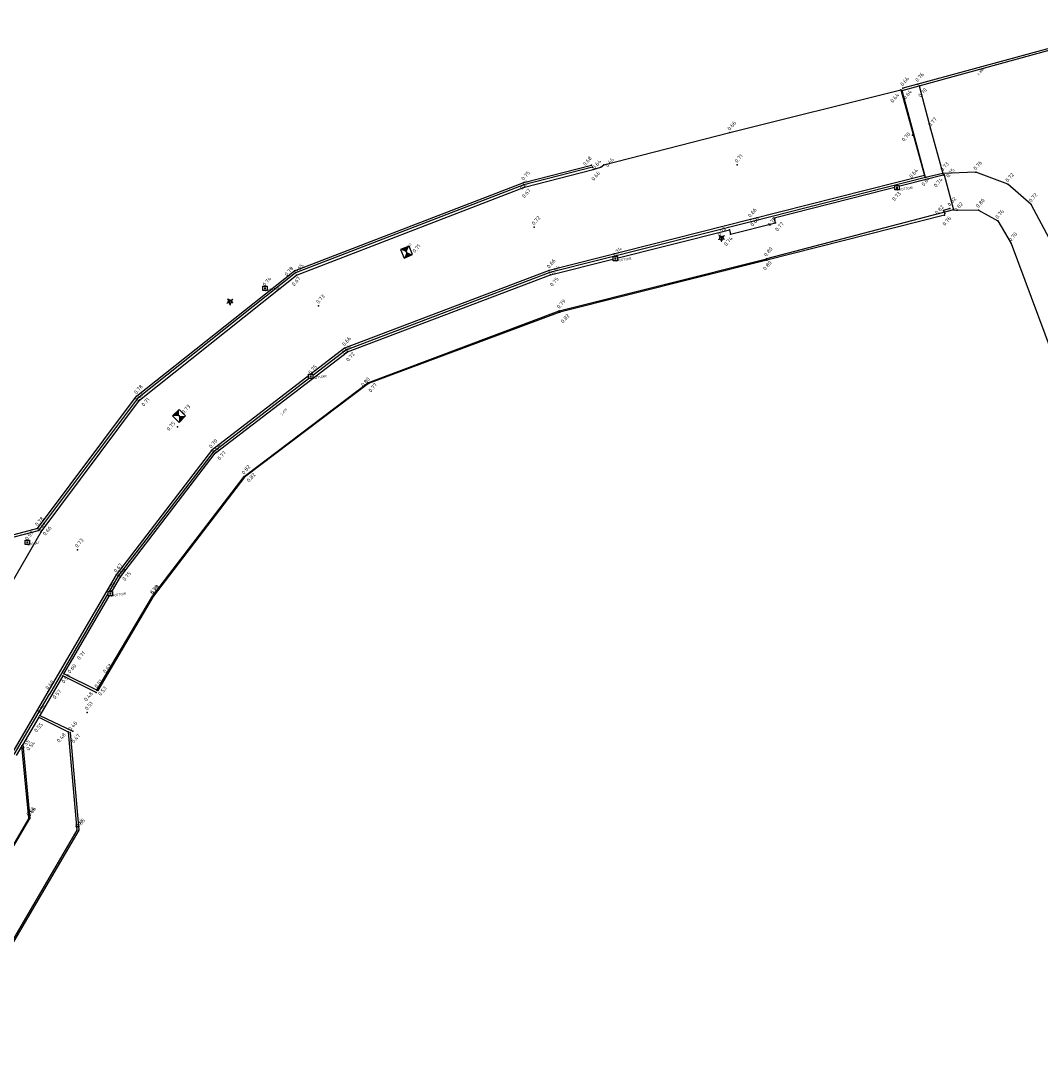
# Model space of a CAD drawing. Header units: metres. Extents: x 132524 to 133518, y 502723 to 503192.
# Tile 7 of 10: x 132761 to 132827, y 502879 to 502948. Entities that reach past the tile are written whole.
import ezdxf

# ---------------------------------------------------------------- set-up
doc = ezdxf.new("R2010")
doc.units = ezdxf.units.M
for name, color, linetype in [('AKB', 254, 'Continuous'), ('ASFALT', 251, 'Continuous'), ('D_KOLKSTRAAT', 7, 'Continuous'), ('D_KOLKTROTTOIR', 7, 'Continuous'), ('ELEVATION', 2, 'Continuous'), ('KLINKER', 22, 'Continuous'), ('P_AKB', 254, 'Continuous'), ('P_ASFALT', 251, 'Continuous'), ('P_HARTWEG', 253, 'Continuous'), ('P_INSPECTIEPUT', 1, 'Continuous'), ('P_KLINKER', 22, 'Continuous'), ('P_KOLK', 7, 'Continuous'), ('P_KOLKSTRAAT', 7, 'Continuous'), ('P_KOLKTROTTOIR', 7, 'Continuous'), ('P_LICHTMAST', 2, 'Continuous'), ('P_TEGEL', 6, 'Continuous'), ('P_TRAFO', 32, 'Continuous'), ('TEGEL', 6, 'Continuous'), ('TRAFO', 32, 'Continuous'), ('Z_AKB', 254, 'Continuous'), ('Z_ASFALT', 251, 'Continuous'), ('Z_HARTWEG', 253, 'Continuous'), ('Z_INSPECTIEPUT', 1, 'Continuous'), ('Z_KLINKER', 22, 'Continuous'), ('Z_KOLKSTRAAT', 7, 'Continuous'), ('Z_KOLKTROTTOIR', 7, 'Continuous'), ('Z_TEGEL', 6, 'Continuous'), ('Z_TRAFO', 32, 'Continuous')]:
    doc.layers.add(name, color=color, linetype=linetype)
doc.styles.add('DESCRIPTION', font='MSURVEY.SHX', dxfattribs={"height": 0.15})
doc.styles.add('ELEVATION', font='MSURVEY.SHX', dxfattribs={"height": 0.15})
doc.styles.add('NLCS-ISO-M200-T18', font='NLCS-ISO.ttf', dxfattribs={"height": 0.36})

# ---------------------------------------------------------------- blocks, each defined once
blk = doc.blocks.new('ICI_DIP_WIPEOUT')
blk.add_wipeout([(-4, 4), (4, 4), (4, -4), (-4, -4)])
for p, q in [((-4, -4), (-4, 4)), ((-4, 4), (4, 4)), ((4, 4), (4, -4)), ((4, -4), (-4, -4))]:
    blk.add_line(p, q)
blk.add_solid([(-2, 2), (2, 2), (-2, -2), (2, -2)])
blk = doc.blocks.new('ICI_FSWP')
for p, q in [((-4.9625, 4.9625), (-4.9625, -4.9625)), ((4.9625, 4.9625), (-4.9625, 4.9625)), ((4.9625, -4.9625), (4.9625, 4.9625)), ((-4.9625, -4.9625), (4.9625, -4.9625))]:
    blk.add_line(p, q)
blk.add_solid([(-4.9625, 4.9625), (4.9625, 4.9625), (4.9625, -4.9625), (-4.9625, -4.9625)])
blk = doc.blocks.new('SHRUB5')
for p, q in [((-0.073, 0.084), (-0.064, 0.09)), ((-0.07, 0.072), (-0.055, 0.085)), ((-0.063, 0.06), (-0.045, 0.08)), ((-0.06, 0.047), (-0.03, 0.074)), ((-0.05, 0.037), (-0.018, 0.064)), ((0.027, 0.059), (0.068, 0.022)), ((0.043, 0.062), (0.073, 0.037)), ((0.048, -0.043), (0.072, 0)), ((0.061, 0.072), (0.082, 0.05)), ((0.076, 0.077), (0.09, 0.062)), ((0.087, 0.082), (0.093, 0.074)), ((-0.098, -0.041), (-0.093, -0.051)), ((-0.088, -0.033), (-0.085, -0.048)), ((-0.08, -0.023), (-0.071, -0.048)), ((-0.07, -0.013), (-0.056, -0.046)), ((-0.063, -0.001), (-0.042, -0.045)), ((-0.024, -0.061), (0.033, -0.061)), ((-0.018, -0.073), (0.026, -0.075)), ((-0.013, -0.085), (0.019, -0.083)), ((-0.005, -0.095), (0.016, -0.095)), ((0.001, -0.106), (0.014, -0.106)), ((0.061, -0.043), (0.075, -0.013)), ((0.075, -0.043), (0.082, -0.021)), ((0.086, -0.041), (0.089, -0.026)), ((0.096, -0.041), (0.098, -0.031))]:
    blk.add_line(p, q)
blk.add_circle((0.001, 0), 0.055)

msp = doc.modelspace()

# ---------------------------------------------------------------- linework, layer by layer
at = {"layer": 'AKB', "linetype": 'Continuous'}
for p, q in [((132834.31, 502947.891), (132819.178, 502943.768)), ((132819.178, 502943.768), (132818.204, 502943.499)), ((132793.42, 502937.333), (132797.857, 502938.466)), ((132778.434, 502931.561), (132793.42, 502937.333)), ((132820.927, 502935.199), (132809.306, 502932.253)), ((132809.306, 502932.253), (132795.777, 502928.843)), ((132768.106, 502923.355), (132778.434, 502931.561)), ((132795.777, 502928.843), (132783.27, 502924.181)), ((132783.27, 502924.181), (132775.169, 502918.052)), ((132761.636, 502914.716), (132768.106, 502923.355)), ((132775.169, 502918.052), (132769.197, 502910.258)), ((132761.636, 502914.716), (132759.082, 502914.038)), ((132769.197, 502910.258), (132765.577, 502904.114)), ((132763.779, 502901.363), (132764.326, 502894.989)), ((132760.61, 502900.488), (132760.239, 502899.861)), ((132761.064, 502895.762), (132760.61, 502900.488)), ((132761.064, 502895.762), (132752.287, 502880.757)), ((132764.326, 502894.989), (132755.073, 502879.233))]:
    msp.add_line(p, q, dxfattribs=at)
at = {"layer": 'ASFALT', "linetype": 'Continuous'}
for p, q in [((132806.898, 502940.595), (132818.075, 502943.382)), ((132818.075, 502943.382), (132819.626, 502937.785)), ((132798.659, 502938.482), (132806.898, 502940.595)), ((132793.469, 502937.025), (132797.962, 502938.179)), ((132819.626, 502937.785), (132808.238, 502934.91)), ((132778.576, 502931.265), (132793.469, 502937.025)), ((132808.238, 502934.91), (132795.095, 502931.581)), ((132795.095, 502931.581), (132781.714, 502926.499)), ((132768.301, 502923.098), (132778.576, 502931.265)), ((132781.714, 502926.499), (132773, 502919.812)), ((132761.882, 502914.497), (132768.301, 502923.098)), ((132773, 502919.812), (132766.778, 502911.683)), ((132755.052, 502902.725), (132761.882, 502914.497)), ((132766.778, 502911.683), (132762.312, 502904.028)), ((132762.312, 502904.028), (132759.955, 502899.995))]:
    msp.add_line(p, q, dxfattribs=at)
msp.add_polyline3d([(132797.962, 502938.179, 0.662), (132798.466, 502938.33, 0.662), (132798.466, 502938.33, 0.662), (132798.659, 502938.482, 0.66)], dxfattribs=at)
at = {"layer": 'KLINKER', "linetype": 'Continuous'}
for p, q in [((132819.269, 502943.657), (132834.335, 502947.777)), ((132818.172, 502943.345), (132819.269, 502943.657)), ((132819.68, 502937.652), (132818.172, 502943.345)), ((132819.269, 502943.657), (132820.025, 502940.843)), ((132820.025, 502940.843), (132820.816, 502937.926)), ((132797.918, 502938.343), (132793.432, 502937.184)), ((132819.68, 502937.652), (132808.289, 502934.765)), ((132820.816, 502937.926), (132819.68, 502937.652)), ((132793.432, 502937.184), (132778.502, 502931.424)), ((132821.515, 502935.533), (132823.148, 502935.531)), ((132823.148, 502935.531), (132824.409, 502934.818)), ((132808.289, 502934.765), (132795.136, 502931.441)), ((132824.409, 502934.818), (132825.285, 502933.336)), ((132825.285, 502933.336), (132832.085, 502915.076)), ((132778.502, 502931.424), (132768.177, 502923.202)), ((132795.136, 502931.441), (132781.797, 502926.36)), ((132781.797, 502926.36), (132773.108, 502919.692)), ((132768.177, 502923.202), (132761.707, 502914.585)), ((132773.108, 502919.692), (132766.913, 502911.61)), ((132759.175, 502913.919), (132761.707, 502914.585)), ((132766.913, 502911.61), (132762.424, 502903.869)), ((132763.297, 502905.074), (132761.788, 502902.472)), ((132765.469, 502903.989), (132763.297, 502905.074)), ((132760.106, 502899.919), (132762.424, 502903.869)), ((132761.788, 502902.472), (132763.937, 502901.456))]:
    msp.add_line(p, q, dxfattribs=at)
msp.add_polyline3d([(132827.807, 502933.638, 0.671), (132826.602, 502935.901, 0.721), (132826.602, 502935.901, 0.721), (132825.073, 502937.215, 0.722), (132825.073, 502937.215, 0.722), (132822.982, 502937.996, 0.756), (132822.982, 502937.996, 0.756), (132820.816, 502937.926, 0.733), (132820.816, 502937.926, 0.733), (132820.844, 502937.801, 0.735), (132820.844, 502937.801, 0.735), (132820.911, 502937.822, 0.746), (132820.911, 502937.822, 0.746), (132821.515, 502935.533, 0.823)], dxfattribs=at)
at = {"layer": 'P_AKB', "linetype": 'ByBlock'}
for p in [(132818.204, 502943.499, 0.659), (132819.178, 502943.768, 0.755), (132797.857, 502938.466, 0.682), (132793.42, 502937.333, 0.751), (132820.927, 502935.199, 0.763), (132809.306, 502932.253, 0.8), (132778.434, 502931.561, 0.777), (132795.777, 502928.843, 0.822), (132783.27, 502924.181, 0.767), (132768.106, 502923.355, 0.775), (132775.169, 502918.052, 0.823), (132761.636, 502914.716, 0.779), (132769.197, 502910.258, 0.803), (132765.577, 502904.114, 0.529), (132763.779, 502901.363, 0.473), (132760.61, 502900.488, 0.554), (132761.064, 502895.762, 0.659), (132764.326, 502894.989, 0.651)]:
    msp.add_point(p, dxfattribs=at)
at = {"layer": 'P_ASFALT', "linetype": 'ByBlock'}
for p in [(132818.075, 502943.382, 0.644), (132806.898, 502940.595, 0.662), (132798.466, 502938.33, 0.662), (132798.659, 502938.482, 0.66), (132797.962, 502938.179, 0.662), (132819.626, 502937.785, 0.637), (132793.469, 502937.025, 0.668), (132808.238, 502934.91, 0.662), (132795.095, 502931.581, 0.657), (132778.576, 502931.265, 0.669), (132781.714, 502926.499, 0.659), (132768.301, 502923.098, 0.706), (132773, 502919.812, 0.7), (132761.882, 502914.497, 0.658), (132766.778, 502911.683, 0.666), (132762.312, 502904.028, 0.595)]:
    msp.add_point(p, dxfattribs=at)
at = {"layer": 'P_HARTWEG', "linetype": 'ByBlock'}
for p in [(132818.842, 502940.436, 0.704), (132807.371, 502938.484, 0.71), (132794.108, 502934.404, 0.724), (132780.009, 502929.264, 0.727), (132770.791, 502921.362, 0.754), (132764.241, 502913.309, 0.732), (132764.885, 502902.683, 0.506)]:
    msp.add_point(p, dxfattribs=at)
at = {"layer": 'P_INSPECTIEPUT', "linetype": 'ByBlock'}
for p in [(132785.764, 502932.78, 0.713), (132770.89, 502922.063, 0.729)]:
    msp.add_point(p, dxfattribs=at)
at = {"layer": 'P_KLINKER', "linetype": 'ByBlock'}
for p in [(132818.172, 502943.345, 0.636), (132819.269, 502943.657, 0.704), (132820.025, 502940.843, 0.771), (132797.918, 502938.343, 0.641), (132819.68, 502937.652, 0.643), (132820.816, 502937.926, 0.733), (132820.844, 502937.801, 0.735), (132820.911, 502937.822, 0.746), (132822.982, 502937.996, 0.756), (132793.432, 502937.184, 0.632), (132825.073, 502937.215, 0.722), (132826.602, 502935.901, 0.721), (132821.515, 502935.533, 0.823), (132823.148, 502935.531, 0.799), (132808.289, 502934.765, 0.654), (132824.409, 502934.818, 0.756), (132825.285, 502933.336, 0.7), (132778.502, 502931.424, 0.646), (132795.136, 502931.441, 0.641), (132781.797, 502926.36, 0.641), (132768.177, 502923.202, 0.668), (132773.108, 502919.692, 0.689), (132761.707, 502914.585, 0.619), (132766.913, 502911.61, 0.636), (132763.297, 502905.074, 0.594), (132765.469, 502903.989, 0.478), (132762.424, 502903.869, 0.571), (132761.788, 502902.472, 0.539), (132763.937, 502901.456, 0.461)]:
    msp.add_point(p, dxfattribs=at)
at = {"layer": 'P_KOLKSTRAAT', "linetype": 'ByBlock'}
msp.add_point((132760.975, 502913.796, 0.586), dxfattribs=at)
at = {"layer": 'P_KOLKTROTTOIR', "linetype": 'ByBlock'}
for p in [(132817.831, 502936.985, 0.729), (132799.415, 502932.355, 0.736), (132776.509, 502930.407, 0.736), (132779.499, 502924.66, 0.754), (132766.395, 502910.445, 0.724)]:
    msp.add_point(p, dxfattribs=at)
at = {"layer": 'P_LICHTMAST', "linetype": 'ByBlock'}
for p in [(132806.343, 502933.703, 0.783), (132774.218, 502929.545, 0.928)]:
    msp.add_point(p, dxfattribs=at)
at = {"layer": 'P_TEGEL', "linetype": 'ByBlock'}
for p in [(132809.786, 502935.003, 0.751), (132806.872, 502934.243, 0.716), (132809.875, 502934.693, 0.766), (132806.949, 502933.956, 0.743), (132809.284, 502932.35, 0.8), (132795.174, 502931.287, 0.75), (132795.749, 502928.942, 0.794), (132781.891, 502926.252, 0.723), (132783.236, 502924.238, 0.795), (132773.255, 502919.626, 0.774), (132775.137, 502918.108, 0.819), (132767.052, 502911.541, 0.75), (132769.143, 502910.282, 0.793), (132763.936, 502906.209, 0.711), (132763.36, 502905.199, 0.603), (132766.081, 502905.103, 0.626), (132765.52, 502904.136, 0.512), (132761.721, 502902.377, 0.55), (132763.642, 502901.41, 0.479), (132760.683, 502900.591, 0.54), (132761.128, 502895.736, 0.657), (132764.216, 502894.97, 0.642)]:
    msp.add_point(p, dxfattribs=at)
at = {"layer": 'P_TRAFO', "linetype": 'ByBlock'}
for p in [(132821.291, 502935.627, 0.819), (132820.872, 502935.503, 0.823), (132820.959, 502935.303, 0.804)]:
    msp.add_point(p, dxfattribs=at)
at = {"layer": 'TEGEL', "linetype": 'Continuous'}
for p, q in [((132820.844, 502937.801), (132809.786, 502935.003)), ((132821.515, 502935.533), (132809.284, 502932.35)), ((132795.174, 502931.287), (132806.872, 502934.243)), ((132795.749, 502928.942), (132809.284, 502932.35)), ((132781.891, 502926.252), (132795.174, 502931.287)), ((132783.236, 502924.238), (132795.749, 502928.942)), ((132773.255, 502919.626), (132781.891, 502926.252)), ((132775.137, 502918.108), (132783.236, 502924.238)), ((132767.052, 502911.541), (132773.255, 502919.626)), ((132769.143, 502910.282), (132775.137, 502918.108)), ((132763.936, 502906.209), (132767.052, 502911.541)), ((132766.081, 502905.103), (132769.143, 502910.282)), ((132765.52, 502904.136), (132766.081, 502905.103)), ((132761.721, 502902.377), (132763.642, 502901.41)), ((132763.642, 502901.41), (132764.216, 502894.97)), ((132752.34, 502880.726), (132761.128, 502895.736)), ((132764.216, 502894.97), (132755.015, 502879.278))]:
    msp.add_line(p, q, dxfattribs=at)
for points in [[(132806.872, 502934.243, 0.716), (132806.949, 502933.956, 0.743), (132806.949, 502933.956, 0.743), (132809.875, 502934.693, 0.766), (132809.875, 502934.693, 0.766), (132809.786, 502935.003, 0.751)], [(132765.52, 502904.136, 0.512), (132763.36, 502905.199, 0.603), (132763.36, 502905.199, 0.603), (132763.936, 502906.209, 0.711)], [(132761.721, 502902.377, 0.55), (132760.683, 502900.591, 0.54), (132760.683, 502900.591, 0.54), (132761.128, 502895.736, 0.657)]]:
    msp.add_polyline3d(points, dxfattribs=at)
at = {"layer": 'TRAFO', "linetype": 'Continuous'}
for p, q in [((132821.291, 502935.627), (132820.872, 502935.503)), ((132820.872, 502935.503), (132820.959, 502935.303))]:
    msp.add_line(p, q, dxfattribs=at)

# ---------------------------------------------------------------- block references
at = {"layer": 'P_INSPECTIEPUT', "linetype": 'ByBlock'}
for p, xscale, yscale, rotation in [((132785.764, 502932.78, 0.713), 0.06, 0.06, 22.5), ((132770.89, 502922.063, 0.729), 0.06000000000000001, 0.06000000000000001, 45)]:
    msp.add_blockref('ICI_FSWP', p, dxfattribs=dict(at, xscale=xscale, yscale=yscale, rotation=rotation))
at = {"layer": 'P_LICHTMAST', "linetype": 'ByBlock', "xscale": 2, "yscale": 2, "rotation": 0.005645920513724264}
for p in [(132806.343, 502933.703, 0.783), (132774.218, 502929.545, 0.928)]:
    msp.add_blockref('SHRUB5', p, dxfattribs=at)

# ---------------------------------------------------------------- texts
at = {"layer": 'D_KOLKSTRAAT', "linetype": 'ByBlock', "style": 'DESCRIPTION'}
msp.add_text('STRAAT', height=0.15, rotation=9, dxfattribs=at).set_placement((132760.975, 502913.571, 0.586))
at = {"layer": 'D_KOLKTROTTOIR', "linetype": 'ByBlock', "style": 'DESCRIPTION'}
for p in [(132817.831, 502936.76, 0.729), (132799.415, 502932.13, 0.736), (132776.509, 502930.182, 0.736), (132779.499, 502924.435, 0.754), (132766.395, 502910.22, 0.724)]:
    msp.add_text('TROTTOIR', height=0.15, rotation=9, dxfattribs=at).set_placement(p)
at = {"layer": 'ELEVATION', "linetype": 'ByBlock', "style": 'ELEVATION'}
for s, p in [('2.368', (132823.177, 502944.327, 2.368)), ('0.713', (132785.768, 502932.894, 0.713)), ('2.470', (132777.629, 502922.087, 2.47))]:
    msp.add_text(s, height=0.15, rotation=49.5, dxfattribs=at).set_placement(p)
at = {"layer": 'Z_AKB', "linetype": 'ByBlock', "style": 'NLCS-ISO-M200-T18'}
for s, p in [('0.76', (132819.178, 502943.88, 0.755)), ('0.66', (132818.204, 502943.612, 0.659)), ('0.68', (132797.451, 502938.397, 0.682)), ('0.75', (132793.42, 502937.445, 0.751)), ('0.76', (132820.959, 502934.481, 0.763)), ('0.80', (132809.225, 502931.56, 0.8)), ('0.78', (132777.946, 502931.192, 1.446)), ('0.82', (132796, 502928.11, 0.822)), ('0.78', (132768.106, 502923.468, 0.775)), ('0.77', (132783.432, 502923.586, 0.767)), ('0.82', (132775.474, 502917.71, 0.823)), ('0.78', (132761.636, 502914.829, 0.779)), ('0.80', (132769.197, 502910.37, 0.803)), ('0.53', (132765.754, 502903.746, 0.529)), ('0.47', (132764.011, 502900.64, 0.473)), ('0.55', (132760.718, 502900.269, 0.554)), ('0.66', (132761.064, 502895.875, 0.659)), ('0.65', (132764.326, 502895.101, 0.651))]:
    msp.add_text(s, height=0.25, rotation=49.5, dxfattribs=at).set_placement(p)
at = {"layer": 'Z_ASFALT', "linetype": 'ByBlock', "style": 'NLCS-ISO-M200-T18'}
for s, p in [('0.64', (132817.55, 502942.522, 0.644)), ('0.66', (132806.898, 502940.708, 0.662)), ('0.66', (132798.912, 502938.307, 0.66)), ('0.66', (132798.005, 502937.423, 0.021)), ('0.64', (132818.786, 502937.596, 0.637)), ('0.67', (132793.469, 502936.292, 0.668)), ('0.66', (132808.238, 502935.023, 0.662)), ('0.66', (132795.095, 502931.693, 0.657)), ('0.67', (132778.418, 502930.538, 0.669)), ('0.66', (132781.714, 502926.612, 0.659)), ('0.71', (132768.592, 502922.668, 0.706)), ('0.70', (132773, 502919.925, 0.7)), ('0.66', (132762.142, 502914.216, 0.658)), ('0.67', (132766.778, 502911.796, 0.666)), ('0.60', (132762.312, 502904.141, 0.595))]:
    msp.add_text(s, height=0.25, rotation=49.5, dxfattribs=at).set_placement(p)
at = {"layer": 'Z_HARTWEG', "linetype": 'ByBlock', "style": 'NLCS-ISO-M200-T18'}
for s, p in [('0.70', (132818.298, 502939.983, 0.704)), ('0.71', (132807.371, 502938.596, 0.71)), ('0.72', (132794.108, 502934.516, 0.724)), ('0.73', (132780.009, 502929.376, 0.727)), ('0.75', (132770.234, 502921.07, 0.754)), ('0.73', (132764.241, 502913.422, 0.732)), ('0.51', (132764.885, 502902.796, 0.506))]:
    msp.add_text(s, height=0.25, rotation=49.5, dxfattribs=at).set_placement(p)
at = {"layer": 'Z_INSPECTIEPUT', "linetype": 'ByBlock', "style": 'NLCS-ISO-M200-T18'}
for s, p in [('0.71', (132786.312, 502932.707, 0.713)), ('0.73', (132771.219, 502922.175, 0.729))]:
    msp.add_text(s, height=0.25, rotation=49.5, dxfattribs=at).set_placement(p)
at = {"layer": 'Z_KLINKER', "linetype": 'ByBlock', "style": 'NLCS-ISO-M200-T18'}
for s, p in [('0.64', (132818.377, 502942.745, 0.636)), ('0.70', (132819.382, 502942.876)), ('0.77', (132820.025, 502940.955, 0.771)), ('0.64', (132798.072, 502938.183, 0.641)), ('0.73', (132820.816, 502938.038, 0.733)), ('0.76', (132822.982, 502938.108, 0.756)), ('0.64', (132819.587, 502937.077, 0.643)), ('0.74', (132820.396, 502936.992, 0.735)), ('0.75', (132821.195, 502937.624, 0.746)), ('0.72', (132825.073, 502937.327, 0.722)), ('0.63', (132793.33, 502936.831, 0.632)), ('0.80', (132823.148, 502935.644, 0.799)), ('0.72', (132826.602, 502936.014, 0.721)), ('0.82', (132821.731, 502935.406, 0.823)), ('0.76', (132824.409, 502934.93, 0.756)), ('0.65', (132808.402, 502934.434, 1.307)), ('0.70', (132825.285, 502933.448, 0.7)), ('0.65', (132778.62, 502931.381, 0.646)), ('0.64', (132795.369, 502931.278, 0.641)), ('0.64', (132781.708, 502926.081, 0.641)), ('0.67', (132768.161, 502922.976, 0.668)), ('0.69', (132773.211, 502919.575, 0.689)), ('0.62', (132761.822, 502914.472, 0.619)), ('0.64', (132766.966, 502911.495, 0.636)), ('0.59', (132763.362, 502904.557)), ('0.57', (132762.782, 502903.534, 0.571)), ('0.48', (132764.832, 502903.383, 0.478)), ('0.54', (132761.788, 502902.585, 0.539)), ('0.46', (132763.81, 502901.464, 0.461))]:
    msp.add_text(s, height=0.25, rotation=49.5, dxfattribs=at).set_placement(p)
at = {"layer": 'Z_KOLKSTRAAT', "linetype": 'ByBlock', "style": 'NLCS-ISO-M200-T18'}
msp.add_text('0.59', height=0.25, rotation=49.5, dxfattribs=at).set_placement((132760.975, 502913.908, 0.586))
at = {"layer": 'Z_KOLKTROTTOIR', "linetype": 'ByBlock', "style": 'NLCS-ISO-M200-T18'}
for s, p in [('0.73', (132817.673, 502936.099, 0.729)), ('0.74', (132799.415, 502932.467, 0.736)), ('0.74', (132776.509, 502930.519, 0.736)), ('0.75', (132779.499, 502924.772, 0.754)), ('0.72', (132766.395, 502910.557, 0.724))]:
    msp.add_text(s, height=0.25, rotation=49.5, dxfattribs=at).set_placement(p)
at = {"layer": 'Z_TEGEL', "linetype": 'ByBlock', "style": 'NLCS-ISO-M200-T18'}
for s, p in [('0.75', (132809.527, 502934.433, 0.751)), ('0.72', (132806.249, 502933.803, 1.459)), ('0.77', (132810.022, 502934.114, 0.766)), ('0.74', (132806.674, 502933.155)), ('0.80', (132809.284, 502932.462, 0.8)), ('0.75', (132795.302, 502930.499, 0.75)), ('0.79', (132795.749, 502929.055, 0.794)), ('0.72', (132781.972, 502925.599, 0.082)), ('0.80', (132782.955, 502923.955, 1.569)), ('0.77', (132773.556, 502919.144, 0.774)), ('0.82', (132775.137, 502918.221, 0.819)), ('0.75', (132767.341, 502911.251, 0.75)), ('0.79', (132769.143, 502910.394, 0.793)), ('0.71', (132764.379, 502906.089, 0.711)), ('0.60', (132763.759, 502905.213, 0.603)), ('0.63', (132766.081, 502905.216, 0.626)), ('0.51', (132765.52, 502904.248, 0.512)), ('0.55', (132761.572, 502901.355, 0.55)), ('0.48', (132763.059, 502900.68, 0.479)), ('0.54', (132761.058, 502900.155, 0.54)), ('0.66', (132761.128, 502895.848, 0.657)), ('0.64', (132764.216, 502895.082, 0.642))]:
    msp.add_text(s, height=0.25, rotation=49.5, dxfattribs=at).set_placement(p)
at = {"layer": 'Z_TRAFO', "linetype": 'ByBlock', "style": 'NLCS-ISO-M200-T18'}
for p in [(132821.291, 502935.74, 0.819), (132820.473, 502935.208, 0.823)]:
    msp.add_text('0.82', height=0.25, rotation=49.5, dxfattribs=at).set_placement(p)

# ---------------------------------------------------------------- next in the draw order: block references
at = {"layer": 'P_KOLK', "linetype": 'ByBlock', "xscale": 0.03500000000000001, "yscale": 0.03500000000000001, "rotation": 0.005645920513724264}
for p in [(132817.831, 502936.985, 0.729), (132799.415, 502932.355, 0.736), (132776.509, 502930.407, 0.736), (132779.499, 502924.66, 0.754), (132760.975, 502913.796, 0.586), (132766.395, 502910.445, 0.724)]:
    msp.add_blockref('ICI_DIP_WIPEOUT', p, dxfattribs=at)

doc.saveas('drawing.dxf')
